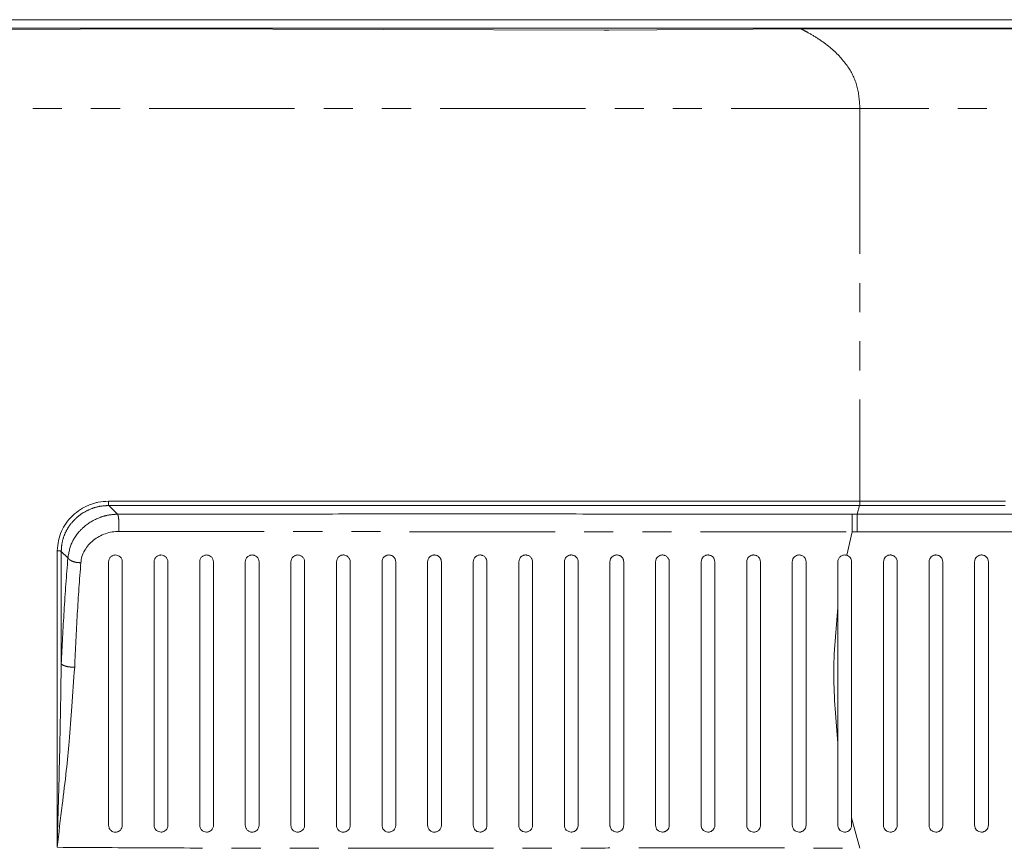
# Model space of a CAD drawing. Header units: millimetres. Extents: x 19 to 844, y 7 to 552.
# Tile 14 of 36: x 96 to 139, y 348 to 384. Entities that reach past the tile are written whole.
import ezdxf

# ---------------------------------------------------------------- set-up
doc = ezdxf.new("R2010")
doc.units = ezdxf.units.MM
doc.linetypes.add('PHANTOM', pattern=[12.7, 6.35, -1.27, 1.27, -1.27, 1.27, -1.27])

msp = doc.modelspace()

# ---------------------------------------------------------------- linework, layer by layer
at = {"color": 7, "linetype": 'Continuous', "lineweight": 15}
for p, q in [((70.655, 384.225), (324.104, 384.225)), ((129.818, 383.852), (71.132, 383.856)), ((101.923, 383.819), (78.094, 383.73)), ((121.215, 383.772), (101.923, 383.819)), ((129.812, 383.82), (121.416, 383.772)), ((264.943, 383.819), (129.812, 383.819)), ((264.937, 383.855), (129.818, 383.855)), ((121.287, 383.772), (121.215, 383.772)), ((121.416, 383.772), (121.287, 383.772)), ((132.043, 362.641), (132.258, 362.64)), ((132.258, 362.64), (262.501, 362.64)), ((132.258, 361.87), (262.501, 361.869)), ((97.517, 356.094), (97.516, 361.009)), ((131.418, 358.561), (131.418, 360.552)), ((131.418, 349.052), (131.418, 352.631)), ((132.379, 348.054), (132.018, 349.372)), ((132.018, 349.372), (132.018, 349.052))]:
    msp.add_line(p, q, dxfattribs=at)
at = {"color": 8, "linetype": 'PHANTOM', "lineweight": 0}
for p, q in [((262.38, 380.345), (132.38, 380.345)), ((132.38, 363.209), (262.38, 363.209)), ((99.591, 363.012), (99.976, 362.634)), ((132.258, 362.64), (132.367, 363.009)), ((132.367, 363.009), (262.392, 363.009)), ((131.801, 360.841), (132.044, 361.866)), ((132.258, 361.867), (132.044, 361.866)), ((97.807, 360.728), (97.516, 361.009))]:
    msp.add_line(p, q, dxfattribs=at)
at = {"color": 7, "linetype": 'Continuous', "lineweight": 15}
for points, knots in [([(129.812, 383.82), (129.812, 383.82), (129.812, 383.82), (129.813, 383.821), (129.815, 383.828), (129.82, 383.836), (129.818, 383.847), (129.818, 383.85), (129.818, 383.852)], [0, 0, 0, 0, 0.002378, 0.019567, 0.066039, 0.382443, 0.609712, 1, 1, 1, 1]), ([(99.574, 363.201), (99.425, 363.192), (99.224, 363.179), (98.94, 363.11), (98.674, 363.023), (98.339, 362.849), (98.006, 362.577), (97.72, 362.256), (97.511, 361.885), (97.375, 361.476), (97.355, 361.186), (97.344, 361.036)], [0, 0, 0, 0, 0.1302771, 0.1745555, 0.2534453, 0.3721105, 0.4977624, 0.6234542, 0.7424376, 0.8669338, 1, 1, 1, 1]), ([(132.38, 363.209), (131.568, 363.209), (129.802, 363.208), (126.999, 363.207), (124.043, 363.207), (121.079, 363.207), (118.172, 363.207), (114.532, 363.208), (110.204, 363.208), (104.973, 363.21), (101.453, 363.204), (99.574, 363.201)], [0, 0, 0, 0, 0.073962, 0.160913, 0.255552, 0.343417, 0.431281, 0.520855, 0.675826, 0.826952, 1, 1, 1, 1]), ([(99.591, 363.012), (101.741, 363.011), (106.039, 363.011), (112.619, 363.01), (119.246, 363.014), (125.862, 363.013), (130.218, 363.01), (132.367, 363.009)], [0, 0, 0, 0, 0.198136, 0.396145, 0.602685, 0.803983, 1, 1, 1, 1]), ([(99.976, 362.634), (101.456, 362.634), (104.396, 362.635), (108.781, 362.642), (113.112, 362.646), (117.508, 362.644), (122.128, 362.641), (127.007, 362.635), (130.356, 362.639), (132.043, 362.641)], [0, 0, 0, 0, 0.139464, 0.277081, 0.411499, 0.544898, 0.687839, 0.84267, 1, 1, 1, 1]), ([(98.37, 360.515), (98.383, 360.605), (98.41, 360.795), (98.569, 361.142), (98.894, 361.521), (99.343, 361.764), (99.732, 361.868), (99.928, 361.877), (100.024, 361.881)], [0, 0, 0, 0, 0.126266, 0.266063, 0.511233, 0.75832, 0.881574, 1, 1, 1, 1]), ([(97.344, 361.036), (97.34, 360.265), (97.336, 359.491), (97.338, 358.692), (97.338, 358.605), (97.342, 357.173), (97.34, 354.978), (97.336, 352.621), (97.335, 351.263), (97.337, 349.945), (97.336, 348.836), (97.335, 348.089)], [0, 0, 0, 0, 0.181486, 0.182098, 0.187254, 0.201878, 0.517108, 0.697784, 0.746249, 0.829282, 1, 1, 1, 1]), ([(99.582, 360.552), (99.586, 360.593), (99.593, 360.653), (99.634, 360.724), (99.671, 360.769), (99.717, 360.805), (99.768, 360.832), (99.822, 360.848), (99.897, 360.856), (99.994, 360.839), (100.093, 360.776), (100.156, 360.687), (100.178, 360.612), (100.181, 360.57), (100.182, 360.557), (100.182, 360.552)], [0, 0, 0, 0, 0.136057, 0.200289, 0.259414, 0.316992, 0.372978, 0.428076, 0.482991, 0.59199, 0.719731, 0.854357, 0.956191, 0.985377, 1, 1, 1, 1]), ([(101.571, 360.552), (101.576, 360.593), (101.585, 360.671), (101.645, 360.757), (101.707, 360.806), (101.759, 360.833), (101.814, 360.849), (101.888, 360.856), (101.985, 360.838), (102.083, 360.775), (102.156, 360.676), (102.166, 360.595), (102.171, 360.552)], [0, 0, 0, 0, 0.137512, 0.261434, 0.319482, 0.375737, 0.430889, 0.485702, 0.594016, 0.720423, 0.854419, 1, 1, 1, 1]), ([(103.561, 360.552), (103.566, 360.593), (103.575, 360.671), (103.636, 360.757), (103.698, 360.807), (103.75, 360.833), (103.805, 360.849), (103.86, 360.854), (103.915, 360.849), (103.989, 360.829), (104.073, 360.775), (104.146, 360.676), (104.156, 360.595), (104.161, 360.552)], [0, 0, 0, 0, 0.138619, 0.263482, 0.321884, 0.378306, 0.43345, 0.488091, 0.540131, 0.596108, 0.721087, 0.854297, 1, 1, 1, 1]), ([(105.551, 360.552), (105.556, 360.594), (105.565, 360.672), (105.626, 360.758), (105.689, 360.807), (105.741, 360.833), (105.796, 360.849), (105.851, 360.854), (105.906, 360.849), (105.98, 360.828), (106.064, 360.774), (106.136, 360.675), (106.146, 360.595), (106.151, 360.552)], [0, 0, 0, 0, 0.139675, 0.265515, 0.324301, 0.380925, 0.436112, 0.490649, 0.542413, 0.597951, 0.721691, 0.854213, 1, 1, 1, 1]), ([(107.541, 360.552), (107.545, 360.594), (107.554, 360.672), (107.616, 360.758), (107.679, 360.808), (107.731, 360.834), (107.787, 360.849), (107.842, 360.854), (107.897, 360.849), (107.97, 360.828), (108.054, 360.774), (108.126, 360.675), (108.135, 360.595), (108.141, 360.552)], [0, 0, 0, 0, 0.140562, 0.267223, 0.326388, 0.383215, 0.438452, 0.492886, 0.544453, 0.599649, 0.722359, 0.854218, 1, 1, 1, 1]), ([(109.53, 360.552), (109.535, 360.594), (109.544, 360.672), (109.605, 360.757), (109.666, 360.805), (109.715, 360.831), (109.767, 360.847), (109.821, 360.854), (109.876, 360.851), (109.951, 360.832), (110.039, 360.779), (110.115, 360.679), (110.125, 360.596), (110.13, 360.552)], [0, 0, 0, 0, 0.142807, 0.267016, 0.323821, 0.378204, 0.43078, 0.482241, 0.534656, 0.590214, 0.712475, 0.850804, 1, 1, 1, 1]), ([(111.52, 360.552), (111.525, 360.594), (111.534, 360.673), (111.595, 360.758), (111.656, 360.805), (111.705, 360.831), (111.757, 360.847), (111.811, 360.854), (111.865, 360.851), (111.92, 360.837), (111.973, 360.813), (112.039, 360.765), (112.104, 360.679), (112.115, 360.596), (112.12, 360.552)], [0, 0, 0, 0, 0.14355, 0.267911, 0.324786, 0.379112, 0.431507, 0.482652, 0.535001, 0.590345, 0.649307, 0.712412, 0.850334, 1, 1, 1, 1]), ([(113.51, 360.552), (113.515, 360.595), (113.524, 360.673), (113.585, 360.758), (113.645, 360.806), (113.694, 360.831), (113.746, 360.847), (113.8, 360.854), (113.855, 360.851), (113.909, 360.837), (113.962, 360.813), (114.028, 360.765), (114.066, 360.714), (114.087, 360.667), (114.104, 360.626), (114.107, 360.584), (114.11, 360.552)], [0, 0, 0, 0, 0.144183, 0.26863, 0.325564, 0.379853, 0.432089, 0.482956, 0.535271, 0.590451, 0.649134, 0.711862, 0.849434, 0.853829, 0.891803, 1, 1, 1, 1]), ([(115.5, 360.552), (115.505, 360.595), (115.514, 360.673), (115.575, 360.758), (115.635, 360.806), (115.684, 360.831), (115.736, 360.847), (115.789, 360.854), (115.844, 360.851), (115.899, 360.838), (115.951, 360.813), (116.018, 360.766), (116.057, 360.712), (116.079, 360.662), (116.094, 360.621), (116.097, 360.582), (116.1, 360.552)], [0, 0, 0, 0, 0.14477, 0.269306, 0.326307, 0.380569, 0.432692, 0.483339, 0.535676, 0.590751, 0.649229, 0.711668, 0.848995, 0.865752, 0.896544, 1, 1, 1, 1]), ([(117.489, 360.552), (117.494, 360.595), (117.504, 360.673), (117.565, 360.758), (117.625, 360.805), (117.674, 360.831), (117.725, 360.847), (117.779, 360.854), (117.833, 360.851), (117.888, 360.838), (117.941, 360.814), (118.008, 360.766), (118.053, 360.703), (118.083, 360.625), (118.087, 360.582), (118.089, 360.552)], [0, 0, 0, 0, 0.145276, 0.26986, 0.326916, 0.381167, 0.433188, 0.483638, 0.536012, 0.591022, 0.649333, 0.71153, 0.848647, 0.899625, 1, 1, 1, 1]), ([(119.479, 360.552), (119.484, 360.595), (119.494, 360.674), (119.564, 360.772), (119.645, 360.825), (119.715, 360.847), (119.768, 360.854), (119.823, 360.851), (119.877, 360.838), (119.93, 360.814), (119.997, 360.766), (120.043, 360.703), (120.073, 360.625), (120.077, 360.581), (120.079, 360.552)], [0, 0, 0, 0, 0.146594, 0.270427, 0.38125, 0.433238, 0.483592, 0.536037, 0.591023, 0.649232, 0.711248, 0.848253, 0.901701, 1, 1, 1, 1]), ([(121.469, 360.552), (121.474, 360.595), (121.483, 360.674), (121.554, 360.772), (121.634, 360.825), (121.704, 360.847), (121.757, 360.854), (121.812, 360.851), (121.867, 360.838), (121.92, 360.814), (121.987, 360.766), (122.033, 360.703), (122.063, 360.624), (122.067, 360.58), (122.069, 360.552)], [0, 0, 0, 0, 0.147001, 0.270812, 0.381651, 0.433549, 0.483746, 0.536234, 0.591177, 0.64927, 0.711105, 0.847963, 0.903203, 1, 1, 1, 1]), ([(123.459, 360.552), (123.464, 360.595), (123.473, 360.674), (123.544, 360.772), (123.624, 360.825), (123.693, 360.847), (123.747, 360.854), (123.801, 360.851), (123.856, 360.838), (123.909, 360.814), (123.976, 360.766), (124.023, 360.703), (124.053, 360.624), (124.056, 360.58), (124.059, 360.552)], [0, 0, 0, 0, 0.147382, 0.27117, 0.382007, 0.433815, 0.483865, 0.5364, 0.591302, 0.649288, 0.710955, 0.847689, 0.904328, 1, 1, 1, 1]), ([(125.448, 360.552), (125.454, 360.595), (125.463, 360.674), (125.534, 360.772), (125.614, 360.825), (125.683, 360.847), (125.736, 360.854), (125.791, 360.851), (125.846, 360.838), (125.899, 360.814), (125.965, 360.767), (126.032, 360.68), (126.043, 360.596), (126.048, 360.552)], [0, 0, 0, 0, 0.147872, 0.271786, 0.38275, 0.434539, 0.484492, 0.537087, 0.591975, 0.649865, 0.711375, 0.848, 1, 1, 1, 1]), ([(127.438, 360.552), (127.443, 360.595), (127.453, 360.674), (127.524, 360.772), (127.603, 360.825), (127.673, 360.847), (127.726, 360.854), (127.781, 360.851), (127.836, 360.838), (127.888, 360.814), (127.955, 360.767), (128.022, 360.68), (128.033, 360.596), (128.038, 360.552)], [0, 0, 0, 0, 0.148289, 0.272338, 0.383473, 0.435235, 0.48508, 0.53772, 0.592539, 0.650277, 0.711561, 0.84787, 1, 1, 1, 1]), ([(129.428, 360.552), (129.433, 360.595), (129.443, 360.674), (129.513, 360.772), (129.593, 360.825), (129.663, 360.847), (129.716, 360.854), (129.77, 360.851), (129.825, 360.838), (129.878, 360.814), (129.945, 360.767), (130.012, 360.679), (130.022, 360.596), (130.028, 360.552)], [0, 0, 0, 0, 0.1487039, 0.2729823, 0.384404, 0.4361835, 0.4859539, 0.5386235, 0.5933699, 0.650938, 0.7119636, 0.8478396, 1, 1, 1, 1]), ([(131.801, 360.841), (131.779, 360.845), (131.736, 360.855), (131.668, 360.851), (131.602, 360.832), (131.542, 360.799), (131.49, 360.752), (131.452, 360.697), (131.424, 360.629), (131.42, 360.581), (131.418, 360.552)], [0, 0, 0, 0, 0.109749, 0.22028, 0.333956, 0.452957, 0.574254, 0.713437, 0.831258, 1, 1, 1, 1]), ([(131.801, 360.841), (131.829, 360.83), (131.891, 360.805), (131.96, 360.737), (132.008, 360.651), (132.014, 360.586), (132.018, 360.552)], [0, 0, 0, 0, 0.217467, 0.465224, 0.721897, 1, 1, 1, 1]), ([(134.007, 360.552), (134.002, 360.596), (133.992, 360.679), (133.925, 360.766), (133.858, 360.814), (133.805, 360.838), (133.75, 360.851), (133.696, 360.854), (133.643, 360.847), (133.573, 360.825), (133.493, 360.772), (133.422, 360.675), (133.413, 360.596), (133.407, 360.552)], [0, 0, 0, 0, 0.151927, 0.287006, 0.347637, 0.404935, 0.459553, 0.512261, 0.561991, 0.613899, 0.726001, 0.850796, 1, 1, 1, 1]), ([(135.997, 360.552), (135.992, 360.596), (135.981, 360.679), (135.914, 360.766), (135.848, 360.814), (135.795, 360.838), (135.74, 360.851), (135.685, 360.854), (135.632, 360.847), (135.563, 360.825), (135.483, 360.772), (135.412, 360.675), (135.402, 360.596), (135.397, 360.552)], [0, 0, 0, 0, 0.151897, 0.286958, 0.347582, 0.404871, 0.459484, 0.51218, 0.561926, 0.613847, 0.725985, 0.850811, 1, 1, 1, 1]), ([(137.987, 360.552), (137.981, 360.596), (137.971, 360.679), (137.904, 360.766), (137.838, 360.814), (137.785, 360.838), (137.73, 360.851), (137.675, 360.854), (137.622, 360.847), (137.553, 360.825), (137.473, 360.772), (137.402, 360.675), (137.392, 360.596), (137.387, 360.552)], [0, 0, 0, 0, 0.151863, 0.286889, 0.347508, 0.404788, 0.459386, 0.512067, 0.561832, 0.613774, 0.725951, 0.850827, 1, 1, 1, 1]), ([(99.582, 349.052), (99.582, 350.039), (99.582, 352.021), (99.582, 354.933), (99.582, 357.808), (99.582, 359.628), (99.582, 360.552)], [0, 0, 0, 0, 0.244167, 0.490232, 0.741224, 1, 1, 1, 1]), ([(100.182, 360.552), (100.182, 359.628), (100.182, 357.808), (100.182, 354.933), (100.182, 352.021), (100.182, 350.039), (100.182, 349.052)], [0, 0, 0, 0, 0.258973, 0.510026, 0.756021, 1, 1, 1, 1]), ([(101.571, 349.052), (101.571, 349.996), (101.571, 351.928), (101.571, 354.811), (101.571, 357.734), (101.571, 359.599), (101.571, 360.552)], [0, 0, 0, 0, 0.232727, 0.47678, 0.732487, 1, 1, 1, 1]), ([(102.171, 360.552), (102.171, 359.597), (102.171, 357.729), (102.171, 354.804), (102.171, 351.923), (102.171, 349.993), (102.171, 349.052)], [0, 0, 0, 0, 0.268331, 0.524259, 0.768012, 1, 1, 1, 1]), ([(103.561, 349.052), (103.561, 349.992), (103.561, 351.92), (103.561, 354.8), (103.561, 357.727), (103.561, 359.595), (103.561, 360.552)], [0, 0, 0, 0, 0.231217, 0.474783, 0.731006, 1, 1, 1, 1]), ([(104.161, 360.552), (104.161, 359.593), (104.161, 357.721), (104.161, 354.791), (104.161, 351.914), (104.161, 349.989), (104.161, 349.052)], [0, 0, 0, 0, 0.269888, 0.526354, 0.769593, 1, 1, 1, 1]), ([(105.551, 349.052), (105.551, 349.987), (105.551, 351.911), (105.551, 354.786), (105.551, 357.718), (105.551, 359.591), (105.551, 360.552)], [0, 0, 0, 0, 0.229663, 0.47273, 0.729483, 1, 1, 1, 1]), ([(106.151, 360.552), (106.151, 359.589), (106.151, 357.712), (106.151, 354.777), (106.151, 351.905), (106.151, 349.984), (106.151, 349.052)], [0, 0, 0, 0, 0.271395, 0.528376, 0.771116, 1, 1, 1, 1]), ([(107.541, 349.052), (107.541, 349.985), (107.541, 351.907), (107.541, 354.779), (107.541, 357.713), (107.541, 359.589), (107.541, 360.552)], [0, 0, 0, 0, 0.2287418, 0.4715194, 0.728593, 1, 1, 1, 1]), ([(108.141, 360.552), (108.141, 359.584), (108.141, 357.703), (108.141, 354.763), (108.141, 351.896), (108.141, 349.98), (108.141, 349.052)], [0, 0, 0, 0, 0.272793, 0.530245, 0.772516, 1, 1, 1, 1]), ([(109.53, 349.052), (109.53, 349.983), (109.53, 351.903), (109.53, 354.773), (109.53, 357.709), (109.53, 359.587), (109.53, 360.552)], [0, 0, 0, 0, 0.227973, 0.4705053, 0.7278443, 1, 1, 1, 1]), ([(110.13, 360.552), (110.13, 359.58), (110.13, 357.692), (110.13, 354.748), (110.13, 351.886), (110.13, 349.976), (110.13, 349.052)], [0, 0, 0, 0, 0.274166, 0.532077, 0.77389, 1, 1, 1, 1]), ([(111.52, 349.052), (111.52, 349.981), (111.52, 351.899), (111.52, 354.765), (111.52, 357.703), (111.52, 359.585), (111.52, 360.552)], [0, 0, 0, 0, 0.2272486, 0.4695476, 0.7271349, 1, 1, 1, 1]), ([(112.12, 360.552), (112.12, 359.575), (112.12, 357.681), (112.12, 354.733), (112.12, 351.876), (112.12, 349.971), (112.12, 349.052)], [0, 0, 0, 0, 0.275476, 0.533823, 0.775197, 1, 1, 1, 1]), ([(113.51, 349.052), (113.51, 349.979), (113.51, 351.895), (113.51, 354.758), (113.51, 357.697), (113.51, 359.582), (113.51, 360.552)], [0, 0, 0, 0, 0.2265944, 0.4686806, 0.7264902, 1, 1, 1, 1]), ([(114.11, 360.552), (114.11, 359.89), (114.11, 358.597), (114.11, 356.611), (114.11, 354.385), (114.11, 351.884), (114.11, 349.989), (114.11, 349.052)], [0, 0, 0, 0, 0.18751, 0.366344, 0.536485, 0.770855, 1, 1, 1, 1]), ([(115.5, 349.052), (115.5, 349.668), (115.5, 350.921), (115.5, 352.797), (115.5, 355.064), (115.5, 357.701), (115.5, 359.589), (115.5, 360.552)], [0, 0, 0, 0, 0.150358, 0.305674, 0.468005, 0.728738, 1, 1, 1, 1]), ([(116.1, 360.552), (116.1, 359.903), (116.1, 358.623), (116.1, 356.637), (116.1, 354.373), (116.1, 351.857), (116.1, 349.963), (116.1, 349.052)], [0, 0, 0, 0, 0.183823, 0.362504, 0.536797, 0.777407, 1, 1, 1, 1]), ([(117.489, 349.052), (117.489, 349.975), (117.489, 351.887), (117.489, 354.755), (117.489, 357.695), (117.489, 359.587), (117.489, 360.552)], [0, 0, 0, 0, 0.2255984, 0.4673561, 0.7282895, 1, 1, 1, 1]), ([(118.089, 360.552), (118.089, 359.577), (118.089, 357.666), (118.089, 354.71), (118.089, 351.851), (118.089, 349.96), (118.089, 349.052)], [0, 0, 0, 0, 0.274413, 0.537813, 0.778179, 1, 1, 1, 1]), ([(119.479, 349.052), (119.479, 349.974), (119.479, 351.885), (119.479, 354.751), (119.479, 357.691), (119.479, 359.586), (119.479, 360.552)], [0, 0, 0, 0, 0.225321, 0.466986, 0.727962, 1, 1, 1, 1]), ([(120.079, 360.552), (120.079, 359.575), (120.079, 357.66), (120.079, 354.702), (120.079, 351.846), (120.079, 349.958), (120.079, 349.052)], [0, 0, 0, 0, 0.27495, 0.538568, 0.778738, 1, 1, 1, 1]), ([(121.469, 349.052), (121.469, 349.974), (121.469, 351.884), (121.469, 354.749), (121.469, 357.689), (121.469, 359.584), (121.469, 360.552)], [0, 0, 0, 0, 0.225247, 0.466887, 0.727745, 1, 1, 1, 1]), ([(122.069, 360.552), (122.069, 359.573), (122.069, 357.656), (122.069, 354.698), (122.069, 351.843), (122.069, 349.957), (122.069, 349.052)], [0, 0, 0, 0, 0.275319, 0.538936, 0.779006, 1, 1, 1, 1]), ([(123.459, 349.052), (123.459, 349.976), (123.459, 351.888), (123.459, 354.744), (123.459, 357.682), (123.459, 359.577), (123.459, 360.552)], [0, 0, 0, 0, 0.225653, 0.467466, 0.72561, 1, 1, 1, 1]), ([(124.059, 360.552), (124.059, 359.564), (124.059, 357.648), (124.059, 354.69), (124.059, 351.847), (124.059, 349.958), (124.059, 349.052)], [0, 0, 0, 0, 0.277931, 0.538472, 0.778683, 1, 1, 1, 1]), ([(125.448, 349.052), (125.448, 350.348), (125.448, 352.996), (125.448, 356.86), (125.448, 359.299), (125.448, 360.552)], [0, 0, 0, 0, 0.317705, 0.649266, 1, 1, 1, 1]), ([(126.048, 360.552), (126.048, 359.57), (126.048, 357.664), (126.048, 354.717), (126.048, 351.868), (126.048, 349.968), (126.048, 349.052)], [0, 0, 0, 0, 0.2762699, 0.5357118, 0.7763129, 1, 1, 1, 1]), ([(127.438, 349.052), (127.438, 350.314), (127.438, 352.919), (127.438, 356.79), (127.438, 359.26), (127.438, 360.552)], [0, 0, 0, 0, 0.309181, 0.638628, 1, 1, 1, 1]), ([(128.038, 360.552), (128.038, 359.554), (128.038, 357.643), (128.038, 354.7), (128.038, 351.866), (128.038, 349.973), (128.038, 349.052)], [0, 0, 0, 0, 0.280576, 0.537198, 0.775168, 1, 1, 1, 1]), ([(129.428, 349.052), (129.428, 350.316), (129.428, 352.923), (129.428, 356.794), (129.428, 359.262), (129.428, 360.552)], [0, 0, 0, 0, 0.309627, 0.639022, 1, 1, 1, 1]), ([(130.028, 360.552), (130.028, 359.554), (130.028, 357.643), (130.028, 354.7), (130.028, 351.866), (130.028, 349.972), (130.028, 349.052)], [0, 0, 0, 0, 0.28058, 0.537232, 0.775216, 1, 1, 1, 1]), ([(132.018, 349.372), (132.018, 350.267), (132.018, 352.109), (132.018, 354.864), (132.018, 357.723), (132.018, 359.583), (132.018, 360.552)], [0, 0, 0, 0, 0.225119, 0.463439, 0.720089, 1, 1, 1, 1]), ([(133.407, 360.552), (133.407, 359.575), (133.407, 357.691), (133.407, 354.771), (133.407, 351.917), (133.407, 349.994), (133.407, 349.052)], [0, 0, 0, 0, 0.274626, 0.529742, 0.769935, 1, 1, 1, 1]), ([(134.007, 349.052), (134.007, 349.973), (134.007, 351.867), (134.007, 354.701), (134.007, 357.644), (134.007, 359.555), (134.007, 360.552)], [0, 0, 0, 0, 0.2249534, 0.4630296, 0.71964, 1, 1, 1, 1]), ([(135.397, 360.552), (135.397, 359.576), (135.397, 357.691), (135.397, 354.772), (135.397, 351.918), (135.397, 349.994), (135.397, 349.052)], [0, 0, 0, 0, 0.2745662, 0.5296639, 0.7698776, 1, 1, 1, 1]), ([(135.997, 349.052), (135.997, 349.973), (135.997, 351.868), (135.997, 354.702), (135.997, 357.645), (135.997, 359.555), (135.997, 360.552)], [0, 0, 0, 0, 0.225035, 0.463144, 0.719729, 1, 1, 1, 1]), ([(137.387, 360.552), (137.387, 359.576), (137.387, 357.692), (137.387, 354.773), (137.387, 351.919), (137.387, 349.994), (137.387, 349.052)], [0, 0, 0, 0, 0.274488, 0.529561, 0.769802, 1, 1, 1, 1]), ([(137.987, 349.052), (137.987, 349.974), (137.987, 351.869), (137.987, 354.704), (137.987, 357.646), (137.987, 359.556), (137.987, 360.552)], [0, 0, 0, 0, 0.225157, 0.46331, 0.719856, 1, 1, 1, 1]), ([(131.418, 358.561), (131.327, 357.587), (131.15, 355.676), (131.33, 353.633), (131.418, 352.631)], [0, 0, 0, 0, 0.509793, 1, 1, 1, 1]), ([(131.418, 352.631), (131.418, 353.633), (131.418, 355.677), (131.418, 357.587), (131.418, 358.561)], [0, 0, 0, 0, 0.490205, 1, 1, 1, 1]), ([(97.335, 348.089), (97.374, 349.414), (97.453, 352.109), (97.496, 354.751), (97.517, 356.094)], [0, 0, 0, 0, 0.491732, 1, 1, 1, 1]), ([(97.335, 348.089), (97.41, 348.704), (97.546, 349.828), (97.734, 351.365), (97.875, 352.804), (97.985, 354.314), (98.062, 355.385), (98.103, 355.954)], [0, 0, 0, 0, 0.230307, 0.421071, 0.579609, 0.776511, 1, 1, 1, 1]), ([(100.182, 349.052), (100.177, 349.014), (100.169, 348.938), (100.103, 348.841), (100.026, 348.785), (99.952, 348.759), (99.872, 348.748), (99.787, 348.762), (99.715, 348.8), (99.667, 348.84), (99.629, 348.887), (99.592, 348.957), (99.586, 349.015), (99.582, 349.052)], [0, 0, 0, 0, 0.119597, 0.239539, 0.353755, 0.418306, 0.487748, 0.613903, 0.690247, 0.748966, 0.817345, 0.882747, 1, 1, 1, 1]), ([(102.171, 349.052), (102.167, 349.014), (102.158, 348.936), (102.091, 348.839), (102.012, 348.783), (101.938, 348.758), (101.856, 348.748), (101.754, 348.767), (101.668, 348.825), (101.617, 348.889), (101.581, 348.959), (101.575, 349.016), (101.571, 349.052)], [0, 0, 0, 0, 0.121646, 0.242581, 0.358691, 0.423682, 0.493204, 0.621161, 0.750466, 0.819417, 0.884422, 1, 1, 1, 1]), ([(104.161, 349.052), (104.16, 349.033), (104.158, 348.994), (104.135, 348.919), (104.081, 348.838), (104.001, 348.782), (103.926, 348.757), (103.845, 348.748), (103.757, 348.765), (103.688, 348.805), (103.657, 348.832), (103.648, 348.842), (103.648, 348.842), (103.633, 348.857), (103.607, 348.89), (103.571, 348.96), (103.565, 349.016), (103.561, 349.052)], [0, 0, 0, 0, 0.061952, 0.123283, 0.244046, 0.360897, 0.425452, 0.494, 0.621762, 0.70683, 0.750864, 0.751221, 0.751267, 0.751278, 0.820513, 0.88576, 1, 1, 1, 1]), ([(106.151, 349.052), (106.146, 349.013), (106.138, 348.936), (106.07, 348.838), (105.991, 348.782), (105.917, 348.758), (105.836, 348.748), (105.735, 348.767), (105.649, 348.824), (105.598, 348.888), (105.561, 348.958), (105.555, 349.015), (105.551, 349.052)], [0, 0, 0, 0, 0.1235153, 0.2438167, 0.3609686, 0.4248823, 0.4922867, 0.6187291, 0.7477569, 0.8171088, 0.8824332, 1, 1, 1, 1]), ([(108.141, 349.052), (108.139, 349.033), (108.137, 348.993), (108.114, 348.919), (108.06, 348.837), (107.979, 348.782), (107.905, 348.757), (107.834, 348.749), (107.761, 348.76), (107.688, 348.791), (107.629, 348.835), (107.585, 348.891), (107.55, 348.962), (107.544, 349.018), (107.541, 349.052)], [0, 0, 0, 0, 0.0633196, 0.1253443, 0.245407, 0.3635083, 0.4270998, 0.4936581, 0.5896585, 0.6609258, 0.747981, 0.8226214, 0.8893908, 1, 1, 1, 1]), ([(110.13, 349.052), (110.129, 349.032), (110.127, 348.992), (110.103, 348.918), (110.049, 348.836), (109.968, 348.781), (109.893, 348.757), (109.819, 348.749), (109.744, 348.761), (109.672, 348.794), (109.616, 348.838), (109.573, 348.893), (109.539, 348.964), (109.533, 349.019), (109.53, 349.052)], [0, 0, 0, 0, 0.0642557, 0.1268207, 0.2467287, 0.3659809, 0.4293841, 0.4952188, 0.599355, 0.66848, 0.748964, 0.8258323, 0.893331, 1, 1, 1, 1]), ([(112.12, 349.052), (112.119, 349.032), (112.116, 348.992), (112.092, 348.917), (112.038, 348.835), (111.956, 348.78), (111.881, 348.757), (111.806, 348.749), (111.73, 348.762), (111.659, 348.797), (111.603, 348.841), (111.561, 348.897), (111.528, 348.968), (111.523, 349.021), (111.52, 349.052)], [0, 0, 0, 0, 0.06523, 0.128345, 0.248002, 0.368426, 0.431661, 0.496715, 0.605851, 0.673526, 0.74983, 0.83091, 0.899699, 1, 1, 1, 1]), ([(114.11, 349.052), (114.109, 349.032), (114.106, 348.991), (114.082, 348.916), (114.027, 348.834), (113.944, 348.779), (113.869, 348.756), (113.793, 348.749), (113.717, 348.763), (113.646, 348.798), (113.59, 348.844), (113.547, 348.903), (113.516, 348.975), (113.512, 349.025), (113.51, 349.052)], [0, 0, 0, 0, 0.066229, 0.1298775, 0.2491765, 0.3707724, 0.4338798, 0.4980131, 0.6105562, 0.677179, 0.7508829, 0.8398786, 0.9111253, 1, 1, 1, 1]), ([(116.1, 349.052), (116.098, 349.031), (116.096, 348.99), (116.071, 348.915), (116.016, 348.834), (115.933, 348.779), (115.857, 348.756), (115.781, 348.749), (115.704, 348.764), (115.634, 348.8), (115.571, 348.851), (115.513, 348.936), (115.504, 349.013), (115.5, 349.052)], [0, 0, 0, 0, 0.067293, 0.131507, 0.25051, 0.373298, 0.436345, 0.499817, 0.61471, 0.680593, 0.751659, 0.874513, 1, 1, 1, 1]), ([(118.089, 349.052), (118.088, 349.031), (118.085, 348.99), (118.06, 348.915), (118.016, 348.849), (117.956, 348.801), (117.903, 348.773), (117.845, 348.756), (117.769, 348.749), (117.692, 348.764), (117.622, 348.801), (117.56, 348.852), (117.503, 348.936), (117.494, 349.013), (117.489, 349.052)], [0, 0, 0, 0, 0.06826, 0.132935, 0.251396, 0.313365, 0.375756, 0.438672, 0.501533, 0.617911, 0.683116, 0.751575, 0.874753, 1, 1, 1, 1]), ([(120.079, 349.052), (120.078, 349.031), (120.075, 348.989), (120.05, 348.914), (120.005, 348.848), (119.945, 348.8), (119.891, 348.772), (119.834, 348.756), (119.757, 348.749), (119.68, 348.765), (119.61, 348.802), (119.549, 348.853), (119.492, 348.936), (119.483, 349.014), (119.479, 349.052)], [0, 0, 0, 0, 0.069256, 0.1344024, 0.2523488, 0.3149804, 0.3776633, 0.4405014, 0.5029018, 0.6203971, 0.6850701, 0.7523988, 0.8749432, 1, 1, 1, 1]), ([(122.069, 349.052), (122.067, 349.031), (122.065, 348.989), (122.039, 348.914), (121.995, 348.849), (121.935, 348.8), (121.882, 348.772), (121.825, 348.756), (121.747, 348.749), (121.669, 348.765), (121.6, 348.802), (121.539, 348.853), (121.491, 348.926), (121.472, 348.997), (121.469, 349.036), (121.469, 349.048), (121.469, 349.052)], [0, 0, 0, 0, 0.069872, 0.135155, 0.251883, 0.314859, 0.377442, 0.439741, 0.501551, 0.620963, 0.68553, 0.752548, 0.874746, 0.960869, 0.986337, 1, 1, 1, 1]), ([(124.059, 349.052), (124.057, 349.03), (124.054, 348.988), (124.029, 348.913), (123.984, 348.848), (123.924, 348.8), (123.871, 348.772), (123.814, 348.756), (123.736, 348.749), (123.658, 348.765), (123.589, 348.803), (123.528, 348.853), (123.472, 348.937), (123.463, 349.013), (123.459, 349.052)], [0, 0, 0, 0, 0.0708105, 0.13651, 0.252572, 0.3160799, 0.378914, 0.4411728, 0.5027012, 0.6228396, 0.6870967, 0.7533691, 0.8745386, 1, 1, 1, 1]), ([(126.048, 349.052), (126.047, 349.03), (126.044, 348.987), (126.018, 348.912), (125.973, 348.848), (125.913, 348.8), (125.843, 348.763), (125.745, 348.745), (125.647, 348.765), (125.578, 348.803), (125.526, 348.847), (125.485, 348.903), (125.454, 348.975), (125.451, 349.025), (125.448, 349.052)], [0, 0, 0, 0, 0.071807, 0.137895, 0.253049, 0.317044, 0.38008, 0.502876, 0.623563, 0.687508, 0.752155, 0.839785, 0.910869, 1, 1, 1, 1]), ([(128.038, 349.052), (128.037, 349.03), (128.034, 348.987), (128.007, 348.911), (127.962, 348.847), (127.903, 348.799), (127.832, 348.763), (127.734, 348.745), (127.636, 348.766), (127.567, 348.804), (127.513, 348.849), (127.472, 348.907), (127.443, 348.98), (127.44, 349.027), (127.438, 349.052)], [0, 0, 0, 0, 0.0729881, 0.1395397, 0.2535596, 0.31807, 0.381347, 0.5038135, 0.6249894, 0.6886325, 0.7528179, 0.8480875, 0.917011, 1, 1, 1, 1]), ([(130.028, 349.052), (130.026, 349.029), (130.023, 348.985), (129.996, 348.91), (129.951, 348.846), (129.891, 348.799), (129.82, 348.762), (129.721, 348.745), (129.605, 348.77), (129.513, 348.834), (129.46, 348.91), (129.433, 348.983), (129.43, 349.028), (129.428, 349.052)], [0, 0, 0, 0, 0.074627, 0.141821, 0.254576, 0.319936, 0.383784, 0.506534, 0.627511, 0.753525, 0.853839, 0.921235, 1, 1, 1, 1]), ([(132.018, 349.052), (132.016, 349.029), (132.013, 348.984), (131.985, 348.909), (131.94, 348.845), (131.88, 348.798), (131.809, 348.762), (131.71, 348.745), (131.594, 348.771), (131.501, 348.835), (131.448, 348.913), (131.422, 348.985), (131.419, 349.029), (131.418, 349.052)], [0, 0, 0, 0, 0.076552, 0.144435, 0.255187, 0.321204, 0.38537, 0.507839, 0.629058, 0.754198, 0.85783, 0.924143, 1, 1, 1, 1]), ([(133.407, 349.052), (133.409, 349.029), (133.412, 348.986), (133.438, 348.914), (133.49, 348.836), (133.583, 348.771), (133.7, 348.745), (133.798, 348.762), (133.87, 348.798), (133.93, 348.845), (133.975, 348.909), (134.003, 348.984), (134.006, 349.029), (134.007, 349.052)], [0, 0, 0, 0, 0.074307, 0.140051, 0.245508, 0.370242, 0.491659, 0.614115, 0.67839, 0.744607, 0.854839, 0.92292, 1, 1, 1, 1]), ([(135.397, 349.052), (135.399, 349.029), (135.401, 348.986), (135.427, 348.914), (135.48, 348.836), (135.573, 348.771), (135.689, 348.745), (135.788, 348.762), (135.86, 348.798), (135.919, 348.845), (135.964, 348.909), (135.992, 348.984), (135.995, 349.029), (135.997, 349.052)], [0, 0, 0, 0, 0.074323, 0.140077, 0.245544, 0.370286, 0.491715, 0.61415, 0.678411, 0.74461, 0.85484, 0.922921, 1, 1, 1, 1]), ([(137.387, 349.052), (137.388, 349.029), (137.391, 348.986), (137.417, 348.914), (137.47, 348.836), (137.563, 348.771), (137.679, 348.745), (137.778, 348.762), (137.85, 348.798), (137.909, 348.845), (137.954, 348.909), (137.982, 348.984), (137.985, 349.029), (137.987, 349.052)], [0, 0, 0, 0, 0.074338, 0.140102, 0.245594, 0.370343, 0.491776, 0.614191, 0.678431, 0.744612, 0.854842, 0.922922, 1, 1, 1, 1])]:
    msp.add_open_spline(points, degree=3, knots=knots, dxfattribs=at)
at = {"color": 8, "linetype": 'PHANTOM', "lineweight": 0}
for points, knots in [([(132.38, 380.345), (132.357, 380.681), (132.313, 381.341), (131.861, 382.238), (131.255, 382.895), (130.621, 383.364), (130.201, 383.616), (129.946, 383.751), (129.854, 383.798), (129.824, 383.814), (129.812, 383.82)], [0, 0, 0, 0, 0.21233, 0.416542, 0.659847, 0.806371, 0.933562, 0.978, 0.991865, 1, 1, 1, 1]), ([(75.955, 380.345), (82.22, 380.345), (94.75, 380.345), (113.563, 380.345), (126.108, 380.345), (132.38, 380.345)], [0, 0, 0, 0, 0.3333323, 0.666672, 1, 1, 1, 1]), ([(132.38, 380.345), (132.38, 378.511), (132.38, 374.844), (132.38, 369.187), (132.38, 365.205), (132.38, 363.209)], [0, 0, 0, 0, 0.332853, 0.665599, 1, 1, 1, 1]), ([(99.591, 363.012), (99.588, 363.019), (99.584, 363.03), (99.579, 363.058), (99.576, 363.084), (99.574, 363.113), (99.573, 363.152), (99.574, 363.182), (99.574, 363.201)], [0, 0, 0, 0, 0.239009, 0.368067, 0.499997, 0.631932, 0.761005, 1, 1, 1, 1]), ([(132.367, 363.009), (132.367, 363.012), (132.368, 363.019), (132.37, 363.037), (132.371, 363.059), (132.373, 363.086), (132.375, 363.116), (132.376, 363.147), (132.378, 363.179), (132.379, 363.199), (132.38, 363.209)], [0, 0, 0, 0, 0.124995, 0.250003, 0.374994, 0.499984, 0.624993, 0.750002, 0.874993, 1, 1, 1, 1]), ([(97.516, 361.009), (97.524, 361.138), (97.539, 361.396), (97.662, 361.773), (97.855, 362.124), (98.111, 362.424), (98.426, 362.679), (98.792, 362.87), (99.193, 362.992), (99.462, 363.005), (99.591, 363.012)], [0, 0, 0, 0, 0.123304, 0.247356, 0.372244, 0.498045, 0.613696, 0.747949, 0.879526, 1, 1, 1, 1]), ([(99.976, 362.634), (99.843, 362.626), (99.578, 362.61), (99.058, 362.457), (98.582, 362.174), (98.245, 361.821), (98.104, 361.619), (98.04, 361.507), (97.897, 361.242), (97.851, 360.977), (97.807, 360.728)], [0, 0, 0, 0, 0.123663, 0.246499, 0.495932, 0.620777, 0.706148, 0.732201, 0.747149, 1, 1, 1, 1]), ([(100.024, 361.881), (100.027, 361.918), (100.033, 361.989), (100.037, 362.109), (100.036, 362.225), (100.031, 362.333), (100.023, 362.432), (100.011, 362.52), (99.995, 362.594), (99.983, 362.621), (99.976, 362.634)], [0, 0, 0, 0, 0.131517, 0.260956, 0.384632, 0.499944, 0.61526, 0.738951, 0.868397, 1, 1, 1, 1]), ([(132.043, 362.641), (132.043, 362.628), (132.043, 362.602), (132.043, 362.529), (132.043, 362.437), (132.043, 362.328), (132.043, 362.209), (132.043, 362.087), (132.043, 361.969), (132.044, 361.9), (132.044, 361.866)], [0, 0, 0, 0, 0.124998, 0.2500013, 0.3749961, 0.5000019, 0.6249988, 0.7499969, 0.8749968, 1, 1, 1, 1]), ([(132.258, 362.645), (132.258, 362.631), (132.258, 362.603), (132.258, 362.529), (132.258, 362.436), (132.258, 362.328), (132.258, 362.21), (132.258, 362.09), (132.258, 361.972), (132.258, 361.904), (132.258, 361.87)], [0, 0, 0, 0, 0.125, 0.25, 0.375003, 0.5, 0.625, 0.75, 0.875005, 1, 1, 1, 1]), ([(100.024, 361.881), (102.673, 361.879), (107.972, 361.874), (115.984, 361.868), (124.008, 361.867), (129.365, 361.866), (132.044, 361.866)], [0, 0, 0, 0, 0.249871, 0.499861, 0.749958, 1, 1, 1, 1]), ([(97.344, 361.036), (97.362, 361.037), (97.4, 361.037), (97.454, 361.032), (97.496, 361.022), (97.51, 361.013), (97.516, 361.009)], [0, 0, 0, 0, 0.245398, 0.50582, 0.763018, 1, 1, 1, 1]), ([(97.517, 356.094), (97.555, 356.87), (97.633, 358.46), (97.748, 359.96), (97.807, 360.728)], [0, 0, 0, 0, 0.4883036, 1, 1, 1, 1]), ([(98.37, 360.515), (98.311, 360.517), (98.188, 360.521), (98.013, 360.568), (97.872, 360.64), (97.828, 360.699), (97.807, 360.728)], [0, 0, 0, 0, 0.239773, 0.497845, 0.757109, 1, 1, 1, 1]), ([(98.103, 355.954), (98.138, 356.736), (98.209, 358.3), (98.316, 359.777), (98.37, 360.515)], [0, 0, 0, 0, 0.499812, 1, 1, 1, 1]), ([(97.517, 356.094), (97.541, 356.074), (97.588, 356.035), (97.737, 355.987), (97.917, 355.955), (98.043, 355.955), (98.103, 355.954)], [0, 0, 0, 0, 0.252575, 0.500998, 0.76217, 1, 1, 1, 1]), ([(97.335, 348.089), (98.755, 348.08), (101.535, 348.063), (105.612, 348.051), (109.413, 348.052), (112.947, 348.053), (116.475, 348.055), (119.608, 348.058), (122.672, 348.06), (124.863, 348.06), (126.965, 348.06), (128.43, 348.061), (129.912, 348.06), (131.142, 348.056), (131.966, 348.054), (132.379, 348.054)], [0, 0, 0, 0, 0.124272, 0.243436, 0.352951, 0.451228, 0.54594, 0.653771, 0.717616, 0.806126, 0.839519, 0.895847, 0.930192, 0.96503, 1, 1, 1, 1])]:
    msp.add_open_spline(points, degree=3, knots=knots, dxfattribs=at)

doc.saveas('drawing.dxf')
